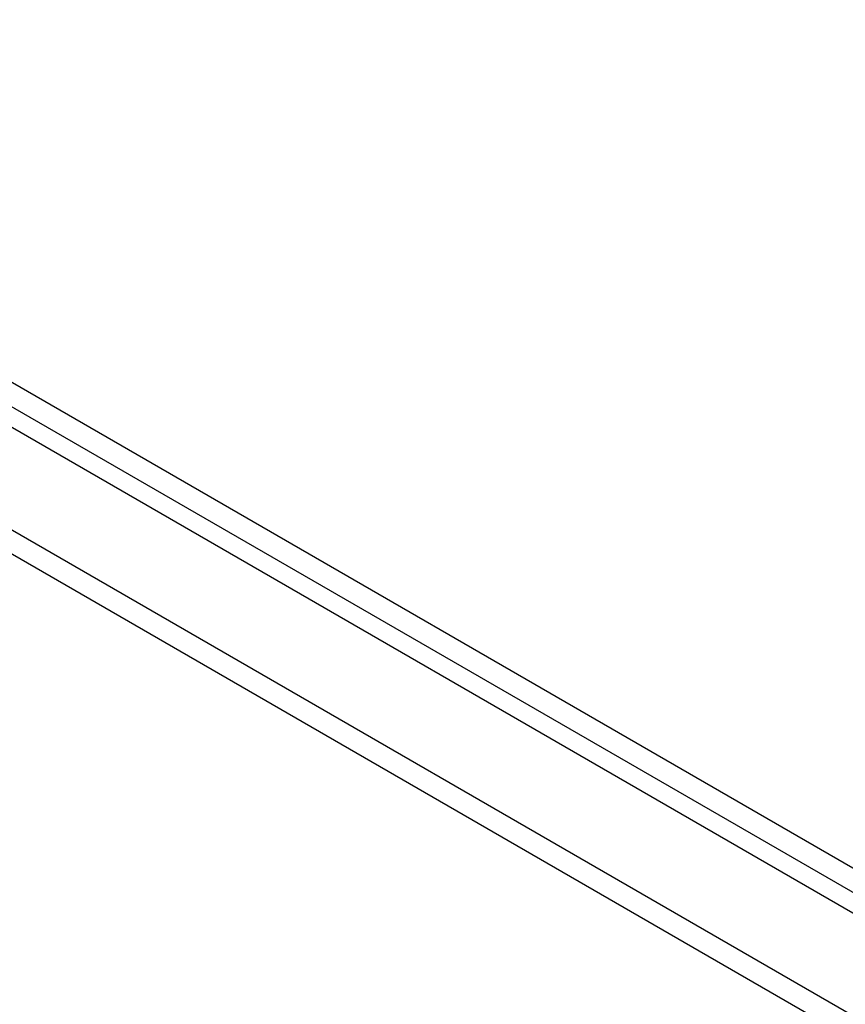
# Model space of a CAD drawing. Header units: inches. Extents: x 25 to 627, y 68 to 290.
# Tile 179 of 250: x 558.87 to 564.36, y 265.96 to 272.51. Entities that reach past the tile are written whole.
import ezdxf

# ---------------------------------------------------------------- set-up
doc = ezdxf.new("R2010")
doc.units = ezdxf.units.IN
doc.header["$MEASUREMENT"] = 0
doc.layers.add('Visible Edges(ANSI)', color=7, linetype='Continuous', lineweight=25)
doc.layers.add('Visible Tangent Edges(ANSI)', color=7, linetype='Continuous', lineweight=25)

msp = doc.modelspace()

# ---------------------------------------------------------------- linework, layer by layer
at = {"layer": 'Visible Edges(ANSI)'}
msp.add_line((533.857, 284.211), (576.0041, 259.8773), dxfattribs=at)
at = {"layer": 'Visible Tangent Edges(ANSI)'}
for p, q in [((576.2749, 260.0189), (533.9885, 284.4329)), ((533.9185, 284.3117), (576.2049, 259.8976)), ((533.2666, 283.8701), (575.4137, 259.5364)), ((575.3437, 259.4152), (533.1966, 283.7488))]:
    msp.add_line(p, q, dxfattribs=at)

doc.saveas('drawing.dxf')
